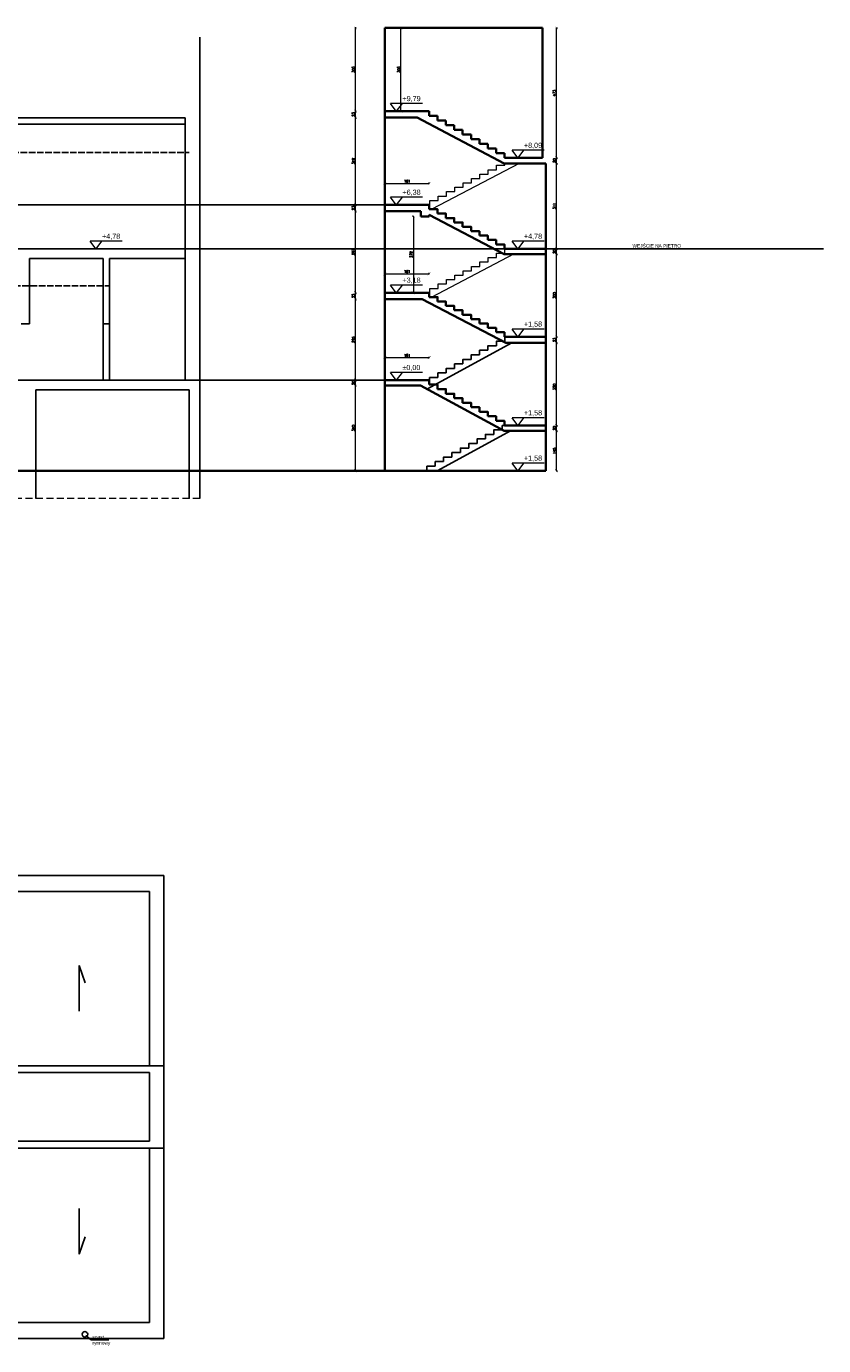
# Model space of a CAD drawing. Header units: millimetres. Extents: x 26866 to 1024070, y -428191 to 408885.
# Tile 8 of 248: x 220238 to 249268, y 178106 to 226137. Entities that reach past the tile are written whole.
import ezdxf

# ---------------------------------------------------------------- set-up
doc = ezdxf.new("R2010")
doc.units = ezdxf.units.MM
doc.header["$LTSCALE"] = 2
doc.linetypes.add('ACAD_ISO02W100', pattern=[15, 12, -3])
doc.linetypes.add('HIDDENX2', pattern=[19.05, 12.7, -6.35])
doc.layers.get('Defpoints').update_dxf_attribs({"color": 1})
for name, color, linetype in [('3DPLAN_A_OPIS', 8, 'Continuous'), ('3DPLAN_K_NOŚNA', 7, 'Continuous'), ('3DPLAN_K_OBRYS', 243, 'Continuous'), ('A_SCHODY', 6, 'Continuous')]:
    doc.layers.add(name, color=color, linetype=linetype)
for name, color, linetype, lineweight in [('3DPLAN_A_WYMIAR', 7, 'Continuous', 5), ('3DPLAN_A_WYSOKOŚCI OPIS', 101, 'Continuous', 5), ('3DPLAN_A_WYSOKOŚCI ZMIANA', 144, 'HIDDENX2', 5), ('A_WYM_KOT', 161, 'Continuous', 0)]:
    doc.layers.add(name, color=color, linetype=linetype, lineweight=lineweight)
doc.styles.add('ARIAL', font='arial.ttf')
doc.styles.add('SIMPLEX8', font='simplex.shx', dxfattribs={"width": 0.8})
doc.styles.add('TABEL1', font='txt')
doc.dimstyles.new('wymiar 1na100', dxfattribs={"dimtxt": 15, "dimasz": 10, "dimexe": 3, "dimexo": 5, "dimgap": 3, "dimtad": 1, "dimdec": 0, "dimtxsty": 'ARIAL', "dimblk": 'ARCHTICK', "dimcen": 2.5, "dimclrd": 40, "dimclre": 40, "dimclrt": 256, "dimadec": 1, "dimazin": 0, "dimtfac": 1, "dimtdec": 1, "dimtmove": 0, "dimatfit": 3, "dimldrblk": 'OPEN30', "dimfxl": 1.5, "dimfxlon": 1, "dimarcsym": 0})

# ---------------------------------------------------------------- blocks, each defined once
blk = doc.blocks.new('_ArchTick')
at = {"color": 0, "linetype": 'ByBlock', "const_width": 0.15}
blk.add_lwpolyline([(-0.5, -0.5), (0.5, 0.5)], dxfattribs=at)
blk = doc.blocks.new('*D5108')
at = {"layer": '3DPLAN_A_WYMIAR', "color": 40, "lineweight": -2}
for p, q in [((33364.1, -52342), (33359.6, -52342)), ((33364.1, -52645), (33359.6, -52645))]:
    blk.add_line(p, q, dxfattribs=at)
at = {"layer": '3DPLAN_A_WYMIAR', "lineweight": -2}
blk.add_line((33362.6, -52645), (33362.6, -52342), dxfattribs=at)
at = {"layer": 'Defpoints', "color": 0}
for p in [(33362.6, -52342), (33469.2, -52342), (33469.2, -52645)]:
    blk.add_point(p, dxfattribs=at)
at = {"layer": '3DPLAN_A_WYMIAR', "lineweight": -2, "xscale": 10, "yscale": 10, "zscale": 10}
for p, rotation in [((33362.6, -52342), 90), ((33362.6, -52645), 270)]:
    blk.add_blockref('_ArchTick', p, dxfattribs=dict(at, rotation=rotation))
at = {"layer": '3DPLAN_A_WYMIAR', "insert": (33354.6, -52493.5), "char_height": 10, "attachment_point": 5, "rotation": 90, "style": 'SIMPLEX8'}
blk.add_mtext('303', dxfattribs=at)
blk = doc.blocks.new('_OPEN30')
at = {"color": 0, "linetype": 'ByBlock', "lineweight": -2}
for q in [(-1, 0), (-0.97, 0.26), (-0.97, -0.26)]:
    blk.add_line((0, 0), q, dxfattribs=at)
blk = doc.blocks.new('*D5109')
at = {"layer": '3DPLAN_A_WYMIAR', "color": 40, "lineweight": -2}
for p, q in [((33364.1, -52645), (33359.6, -52645)), ((33364.1, -52668), (33359.6, -52668))]:
    blk.add_line(p, q, dxfattribs=at)
at = {"layer": '3DPLAN_A_WYMIAR', "lineweight": -2}
blk.add_line((33362.6, -52668), (33362.6, -52645), dxfattribs=at)
at = {"layer": 'Defpoints', "color": 0}
for p in [(33362.6, -52645), (33469.2, -52645), (33469.2, -52668)]:
    blk.add_point(p, dxfattribs=at)
at = {"layer": '3DPLAN_A_WYMIAR', "lineweight": -2, "xscale": 10, "yscale": 10, "zscale": 10}
for p, rotation in [((33362.6, -52645), 90), ((33362.6, -52668), 270)]:
    blk.add_blockref('_ArchTick', p, dxfattribs=dict(at, rotation=rotation))
at = {"layer": '3DPLAN_A_WYMIAR', "insert": (33354.6, -52656.5), "char_height": 10, "attachment_point": 5, "rotation": 90, "style": 'SIMPLEX8'}
blk.add_mtext('23', dxfattribs=at)
blk = doc.blocks.new('*D5110')
at = {"layer": '3DPLAN_A_WYMIAR', "color": 40, "lineweight": -2}
for p, q in [((33364.1, -52668), (33359.6, -52668)), ((33364.1, -52986), (33359.6, -52986))]:
    blk.add_line(p, q, dxfattribs=at)
at = {"layer": '3DPLAN_A_WYMIAR', "lineweight": -2}
blk.add_line((33362.6, -52986), (33362.6, -52668), dxfattribs=at)
at = {"layer": 'Defpoints', "color": 0}
for p in [(33362.6, -52668), (33469.2, -52668), (33469.2, -52986)]:
    blk.add_point(p, dxfattribs=at)
at = {"layer": '3DPLAN_A_WYMIAR', "lineweight": -2, "xscale": 10, "yscale": 10, "zscale": 10}
for p, rotation in [((33362.6, -52668), 90), ((33362.6, -52986), 270)]:
    blk.add_blockref('_ArchTick', p, dxfattribs=dict(at, rotation=rotation))
at = {"layer": '3DPLAN_A_WYMIAR', "insert": (33354.6, -52827), "char_height": 10, "attachment_point": 5, "rotation": 90, "style": 'SIMPLEX8'}
blk.add_mtext('318', dxfattribs=at)
blk = doc.blocks.new('*D5111')
at = {"layer": '3DPLAN_A_WYMIAR', "color": 40, "lineweight": -2}
for p, q in [((33364.1, -52986), (33359.6, -52986)), ((33364.1, -53009), (33359.6, -53009))]:
    blk.add_line(p, q, dxfattribs=at)
at = {"layer": '3DPLAN_A_WYMIAR', "lineweight": -2}
blk.add_line((33362.6, -53009), (33362.6, -52986), dxfattribs=at)
at = {"layer": 'Defpoints', "color": 0}
for p in [(33362.6, -52986), (33469.2, -52986), (33469.2, -53009)]:
    blk.add_point(p, dxfattribs=at)
at = {"layer": '3DPLAN_A_WYMIAR', "lineweight": -2, "xscale": 10, "yscale": 10, "zscale": 10}
for p, rotation in [((33362.6, -52986), 90), ((33362.6, -53009), 270)]:
    blk.add_blockref('_ArchTick', p, dxfattribs=dict(at, rotation=rotation))
at = {"layer": '3DPLAN_A_WYMIAR', "insert": (33354.6, -52997.5), "char_height": 10, "attachment_point": 5, "rotation": 90, "style": 'SIMPLEX8'}
blk.add_mtext('23', dxfattribs=at)
blk = doc.blocks.new('*D5112')
at = {"layer": '3DPLAN_A_WYMIAR', "color": 40, "lineweight": -2}
for p, q in [((33364.1, -53009), (33359.6, -53009)), ((33364.1, -53306), (33359.6, -53306))]:
    blk.add_line(p, q, dxfattribs=at)
at = {"layer": '3DPLAN_A_WYMIAR', "lineweight": -2}
blk.add_line((33362.6, -53306), (33362.6, -53009), dxfattribs=at)
at = {"layer": 'Defpoints', "color": 0}
for p in [(33362.6, -53009), (33469.2, -53009), (33469.2, -53306)]:
    blk.add_point(p, dxfattribs=at)
at = {"layer": '3DPLAN_A_WYMIAR', "lineweight": -2, "xscale": 10, "yscale": 10, "zscale": 10}
for p, rotation in [((33362.6, -53009), 90), ((33362.6, -53306), 270)]:
    blk.add_blockref('_ArchTick', p, dxfattribs=dict(at, rotation=rotation))
at = {"layer": '3DPLAN_A_WYMIAR', "insert": (33354.6, -53157.5), "char_height": 10, "attachment_point": 5, "rotation": 90, "style": 'SIMPLEX8'}
blk.add_mtext('297', dxfattribs=at)
blk = doc.blocks.new('*D5113')
at = {"layer": '3DPLAN_A_WYMIAR', "color": 40, "lineweight": -2}
for p, q in [((33364.1, -53306), (33359.6, -53306)), ((33364.1, -53329), (33359.6, -53329))]:
    blk.add_line(p, q, dxfattribs=at)
at = {"layer": '3DPLAN_A_WYMIAR', "lineweight": -2}
blk.add_line((33362.6, -53329), (33362.6, -53306), dxfattribs=at)
at = {"layer": 'Defpoints', "color": 0}
for p in [(33362.6, -53306), (33469.2, -53306), (33469.2, -53329)]:
    blk.add_point(p, dxfattribs=at)
at = {"layer": '3DPLAN_A_WYMIAR', "lineweight": -2, "xscale": 10, "yscale": 10, "zscale": 10}
for p, rotation in [((33362.6, -53306), 90), ((33362.6, -53329), 270)]:
    blk.add_blockref('_ArchTick', p, dxfattribs=dict(at, rotation=rotation))
at = {"layer": '3DPLAN_A_WYMIAR', "insert": (33354.6, -53317.5), "char_height": 10, "attachment_point": 5, "rotation": 90, "style": 'SIMPLEX8'}
blk.add_mtext('23', dxfattribs=at)
blk = doc.blocks.new('*D5114')
at = {"layer": '3DPLAN_A_WYMIAR', "color": 40, "lineweight": -2}
for p, q in [((33364.1, -53329), (33359.6, -53329)), ((33364.1, -53624), (33359.6, -53624))]:
    blk.add_line(p, q, dxfattribs=at)
at = {"layer": '3DPLAN_A_WYMIAR', "lineweight": -2}
blk.add_line((33362.6, -53624), (33362.6, -53329), dxfattribs=at)
at = {"layer": 'Defpoints', "color": 0}
for p in [(33362.6, -53329), (33469.2, -53329), (33469.2, -53624)]:
    blk.add_point(p, dxfattribs=at)
at = {"layer": '3DPLAN_A_WYMIAR', "lineweight": -2, "xscale": 10, "yscale": 10, "zscale": 10}
for p, rotation in [((33362.6, -53329), 90), ((33362.6, -53624), 270)]:
    blk.add_blockref('_ArchTick', p, dxfattribs=dict(at, rotation=rotation))
at = {"layer": '3DPLAN_A_WYMIAR', "insert": (33354.6, -53476.5), "char_height": 10, "attachment_point": 5, "rotation": 90, "style": 'SIMPLEX8'}
blk.add_mtext('295', dxfattribs=at)
blk = doc.blocks.new('*D5115')
at = {"layer": '3DPLAN_A_WYMIAR', "color": 40, "lineweight": -2}
for p, q in [((33364.1, -53624), (33359.6, -53624)), ((33364.1, -53644), (33359.6, -53644))]:
    blk.add_line(p, q, dxfattribs=at)
at = {"layer": '3DPLAN_A_WYMIAR', "lineweight": -2}
blk.add_line((33362.6, -53644), (33362.6, -53624), dxfattribs=at)
at = {"layer": 'Defpoints', "color": 0}
for p in [(33362.6, -53624), (33469.2, -53624), (33469.2, -53644)]:
    blk.add_point(p, dxfattribs=at)
at = {"layer": '3DPLAN_A_WYMIAR', "lineweight": -2, "xscale": 10, "yscale": 10, "zscale": 10}
for p, rotation in [((33362.6, -53624), 90), ((33362.6, -53644), 270)]:
    blk.add_blockref('_ArchTick', p, dxfattribs=dict(at, rotation=rotation))
at = {"layer": '3DPLAN_A_WYMIAR', "insert": (33354.6, -53634), "char_height": 10, "attachment_point": 5, "rotation": 90, "style": 'SIMPLEX8'}
blk.add_mtext('20', dxfattribs=at)
blk = doc.blocks.new('*D5116')
at = {"layer": '3DPLAN_A_WYMIAR', "color": 40, "lineweight": -2}
for p, q in [((33364.1, -53644), (33359.6, -53644)), ((33364.1, -53954), (33359.6, -53954))]:
    blk.add_line(p, q, dxfattribs=at)
at = {"layer": '3DPLAN_A_WYMIAR', "lineweight": -2}
blk.add_line((33362.6, -53954), (33362.6, -53644), dxfattribs=at)
at = {"layer": 'Defpoints', "color": 0}
for p in [(33362.6, -53644), (33469.2, -53644), (33469.2, -53954)]:
    blk.add_point(p, dxfattribs=at)
at = {"layer": '3DPLAN_A_WYMIAR', "lineweight": -2, "xscale": 10, "yscale": 10, "zscale": 10}
for p, rotation in [((33362.6, -53644), 90), ((33362.6, -53954), 270)]:
    blk.add_blockref('_ArchTick', p, dxfattribs=dict(at, rotation=rotation))
at = {"layer": '3DPLAN_A_WYMIAR', "insert": (33354.6, -53799), "char_height": 10, "attachment_point": 5, "rotation": 90, "style": 'SIMPLEX8'}
blk.add_mtext('310', dxfattribs=at)
blk = doc.blocks.new('*D5117')
at = {"layer": '3DPLAN_A_WYMIAR', "color": 40, "lineweight": -2}
for p, q in [((33574.4, -53028), (33569.9, -53028)), ((33574.4, -53306), (33569.9, -53306))]:
    blk.add_line(p, q, dxfattribs=at)
at = {"layer": '3DPLAN_A_WYMIAR', "lineweight": -2}
blk.add_line((33572.9, -53028), (33572.9, -53306), dxfattribs=at)
at = {"layer": 'Defpoints', "color": 0}
for p in [(33600.7, -53028), (33572.9, -53306), (33600.7, -53306)]:
    blk.add_point(p, dxfattribs=at)
at = {"layer": '3DPLAN_A_WYMIAR', "lineweight": -2, "xscale": 10, "yscale": 10, "zscale": 10}
for p, rotation in [((33572.9, -53028), 90), ((33572.9, -53306), 270)]:
    blk.add_blockref('_ArchTick', p, dxfattribs=dict(at, rotation=rotation))
at = {"layer": '3DPLAN_A_WYMIAR', "insert": (33564.9, -53167), "char_height": 10, "attachment_point": 5, "rotation": 90, "style": 'SIMPLEX8'}
blk.add_mtext('278', dxfattribs=at)
blk = doc.blocks.new('*D5118')
at = {"layer": '3DPLAN_A_WYMIAR', "color": 40, "lineweight": -2}
for p, q in [((34093.2, -52342), (34097.7, -52342)), ((34093.2, -52815), (34097.7, -52815))]:
    blk.add_line(p, q, dxfattribs=at)
at = {"layer": '3DPLAN_A_WYMIAR', "lineweight": -2}
blk.add_line((34094.7, -52815), (34094.7, -52342), dxfattribs=at)
at = {"layer": 'Defpoints', "color": 0}
for p in [(34042.6, -52342), (34094.7, -52342), (34042.6, -52815)]:
    blk.add_point(p, dxfattribs=at)
at = {"layer": '3DPLAN_A_WYMIAR', "lineweight": -2, "xscale": 10, "yscale": 10, "zscale": 10}
for p, rotation in [((34094.7, -52342), 90), ((34094.7, -52815), 270)]:
    blk.add_blockref('_ArchTick', p, dxfattribs=dict(at, rotation=rotation))
at = {"layer": '3DPLAN_A_WYMIAR', "insert": (34086.7, -52578.5), "char_height": 10, "attachment_point": 5, "rotation": 90, "style": 'SIMPLEX8'}
blk.add_mtext('473', dxfattribs=at)
blk = doc.blocks.new('*D5119')
at = {"layer": '3DPLAN_A_WYMIAR', "color": 40, "lineweight": -2}
for p, q in [((34093.2, -52815), (34097.7, -52815)), ((34093.2, -52835), (34097.7, -52835))]:
    blk.add_line(p, q, dxfattribs=at)
at = {"layer": '3DPLAN_A_WYMIAR', "lineweight": -2}
blk.add_line((34094.7, -52835), (34094.7, -52815), dxfattribs=at)
at = {"layer": 'Defpoints', "color": 0}
for p in [(34042.6, -52815), (34094.7, -52815), (34055.6, -52835)]:
    blk.add_point(p, dxfattribs=at)
at = {"layer": '3DPLAN_A_WYMIAR', "lineweight": -2, "xscale": 10, "yscale": 10, "zscale": 10}
for p, rotation in [((34094.7, -52815), 90), ((34094.7, -52835), 270)]:
    blk.add_blockref('_ArchTick', p, dxfattribs=dict(at, rotation=rotation))
at = {"layer": '3DPLAN_A_WYMIAR', "insert": (34086.7, -52825), "char_height": 10, "attachment_point": 5, "rotation": 90, "style": 'SIMPLEX8'}
blk.add_mtext('20', dxfattribs=at)
blk = doc.blocks.new('*D5120')
at = {"layer": '3DPLAN_A_WYMIAR', "color": 40, "lineweight": -2}
for p, q in [((34093.2, -52835), (34097.7, -52835)), ((34093.2, -53146), (34097.7, -53146))]:
    blk.add_line(p, q, dxfattribs=at)
at = {"layer": '3DPLAN_A_WYMIAR', "lineweight": -2}
blk.add_line((34094.7, -53146), (34094.7, -52835), dxfattribs=at)
at = {"layer": 'Defpoints', "color": 0}
for p in [(34055.6, -52835), (34094.7, -52835), (34055.6, -53146)]:
    blk.add_point(p, dxfattribs=at)
at = {"layer": '3DPLAN_A_WYMIAR', "lineweight": -2, "xscale": 10, "yscale": 10, "zscale": 10}
for p, rotation in [((34094.7, -52835), 90), ((34094.7, -53146), 270)]:
    blk.add_blockref('_ArchTick', p, dxfattribs=dict(at, rotation=rotation))
at = {"layer": '3DPLAN_A_WYMIAR', "insert": (34086.7, -52990.5), "char_height": 10, "attachment_point": 5, "rotation": 90, "style": 'SIMPLEX8'}
blk.add_mtext('311', dxfattribs=at)
blk = doc.blocks.new('*D5121')
at = {"layer": '3DPLAN_A_WYMIAR', "color": 40, "lineweight": -2}
for p, q in [((34093.2, -53146), (34097.7, -53146)), ((34093.2, -53166), (34097.7, -53166))]:
    blk.add_line(p, q, dxfattribs=at)
at = {"layer": '3DPLAN_A_WYMIAR', "lineweight": -2}
blk.add_line((34094.7, -53166), (34094.7, -53146), dxfattribs=at)
at = {"layer": 'Defpoints', "color": 0}
for p in [(34055.6, -53146), (34055.6, -53166), (34094.7, -53146)]:
    blk.add_point(p, dxfattribs=at)
at = {"layer": '3DPLAN_A_WYMIAR', "lineweight": -2, "xscale": 10, "yscale": 10, "zscale": 10}
for p, rotation in [((34094.7, -53146), 90), ((34094.7, -53166), 270)]:
    blk.add_blockref('_ArchTick', p, dxfattribs=dict(at, rotation=rotation))
at = {"layer": '3DPLAN_A_WYMIAR', "insert": (34086.7, -53156), "char_height": 10, "attachment_point": 5, "rotation": 90, "style": 'SIMPLEX8'}
blk.add_mtext('20', dxfattribs=at)
blk = doc.blocks.new('*D5122')
at = {"layer": '3DPLAN_A_WYMIAR', "color": 40, "lineweight": -2}
for p, q in [((34093.2, -53166), (34097.7, -53166)), ((34093.2, -53466), (34097.7, -53466))]:
    blk.add_line(p, q, dxfattribs=at)
at = {"layer": '3DPLAN_A_WYMIAR', "lineweight": -2}
blk.add_line((34094.7, -53466), (34094.7, -53166), dxfattribs=at)
at = {"layer": 'Defpoints', "color": 0}
for p in [(34055.6, -53166), (34094.7, -53166), (34055.6, -53466)]:
    blk.add_point(p, dxfattribs=at)
at = {"layer": '3DPLAN_A_WYMIAR', "lineweight": -2, "xscale": 10, "yscale": 10, "zscale": 10}
for p, rotation in [((34094.7, -53166), 90), ((34094.7, -53466), 270)]:
    blk.add_blockref('_ArchTick', p, dxfattribs=dict(at, rotation=rotation))
at = {"layer": '3DPLAN_A_WYMIAR', "insert": (34086.7, -53316), "char_height": 10, "attachment_point": 5, "rotation": 90, "style": 'SIMPLEX8'}
blk.add_mtext('300', dxfattribs=at)
blk = doc.blocks.new('*D5123')
at = {"layer": '3DPLAN_A_WYMIAR', "color": 40, "lineweight": -2}
for p, q in [((34093.2, -53466), (34097.7, -53466)), ((34093.2, -53489), (34097.7, -53489))]:
    blk.add_line(p, q, dxfattribs=at)
at = {"layer": '3DPLAN_A_WYMIAR', "lineweight": -2}
blk.add_line((34094.7, -53489), (34094.7, -53466), dxfattribs=at)
at = {"layer": 'Defpoints', "color": 0}
for p in [(34055.6, -53466), (34055.6, -53489), (34094.7, -53466)]:
    blk.add_point(p, dxfattribs=at)
at = {"layer": '3DPLAN_A_WYMIAR', "lineweight": -2, "xscale": 10, "yscale": 10, "zscale": 10}
for p, rotation in [((34094.7, -53466), 90), ((34094.7, -53489), 270)]:
    blk.add_blockref('_ArchTick', p, dxfattribs=dict(at, rotation=rotation))
at = {"layer": '3DPLAN_A_WYMIAR', "insert": (34086.7, -53477.5), "char_height": 10, "attachment_point": 5, "rotation": 90, "style": 'SIMPLEX8'}
blk.add_mtext('23', dxfattribs=at)
blk = doc.blocks.new('*D5124')
at = {"layer": '3DPLAN_A_WYMIAR', "color": 40, "lineweight": -2}
for p, q in [((34093.2, -53489), (34097.7, -53489)), ((34093.2, -53809), (34097.7, -53809))]:
    blk.add_line(p, q, dxfattribs=at)
at = {"layer": '3DPLAN_A_WYMIAR', "lineweight": -2}
blk.add_line((34094.7, -53809), (34094.7, -53489), dxfattribs=at)
at = {"layer": 'Defpoints', "color": 0}
for p in [(34055.6, -53489), (34094.7, -53489), (34042.7, -53809)]:
    blk.add_point(p, dxfattribs=at)
at = {"layer": '3DPLAN_A_WYMIAR', "lineweight": -2, "xscale": 10, "yscale": 10, "zscale": 10}
for p, rotation in [((34094.7, -53489), 90), ((34094.7, -53809), 270)]:
    blk.add_blockref('_ArchTick', p, dxfattribs=dict(at, rotation=rotation))
at = {"layer": '3DPLAN_A_WYMIAR', "insert": (34086.7, -53649), "char_height": 10, "attachment_point": 5, "rotation": 90, "style": 'SIMPLEX8'}
blk.add_mtext('320', dxfattribs=at)
blk = doc.blocks.new('*D5125')
at = {"layer": '3DPLAN_A_WYMIAR', "color": 40, "lineweight": -2}
for p, q in [((34093.2, -53809), (34097.7, -53809)), ((34093.2, -53954), (34097.7, -53954))]:
    blk.add_line(p, q, dxfattribs=at)
at = {"layer": '3DPLAN_A_WYMIAR', "lineweight": -2}
blk.add_line((34094.7, -53954), (34094.7, -53809), dxfattribs=at)
at = {"layer": 'Defpoints', "color": 0}
for p in [(34042.7, -53809), (34094.7, -53809), (34039.7, -53954)]:
    blk.add_point(p, dxfattribs=at)
at = {"layer": '3DPLAN_A_WYMIAR', "lineweight": -2, "xscale": 10, "yscale": 10, "zscale": 10}
for p, rotation in [((34094.7, -53809), 90), ((34094.7, -53954), 270)]:
    blk.add_blockref('_ArchTick', p, dxfattribs=dict(at, rotation=rotation))
at = {"layer": '3DPLAN_A_WYMIAR', "insert": (34086.7, -53881.5), "char_height": 10, "attachment_point": 5, "rotation": 90, "style": 'SIMPLEX8'}
blk.add_mtext('145', dxfattribs=at)
blk = doc.blocks.new('*D5126')
at = {"layer": '3DPLAN_A_WYMIAR', "color": 40, "lineweight": -2}
for p, q in [((34093.2, -53789), (34097.7, -53789)), ((34093.2, -53809), (34097.7, -53809))]:
    blk.add_line(p, q, dxfattribs=at)
at = {"layer": '3DPLAN_A_WYMIAR', "lineweight": -2}
blk.add_line((34094.7, -53809), (34094.7, -53789), dxfattribs=at)
at = {"layer": 'Defpoints', "color": 0}
for p in [(34055.6, -53789), (34094.7, -53789), (34055.6, -53809)]:
    blk.add_point(p, dxfattribs=at)
at = {"layer": '3DPLAN_A_WYMIAR', "lineweight": -2, "xscale": 10, "yscale": 10, "zscale": 10}
for p, rotation in [((34094.7, -53789), 90), ((34094.7, -53809), 270)]:
    blk.add_blockref('_ArchTick', p, dxfattribs=dict(at, rotation=rotation))
at = {"layer": '3DPLAN_A_WYMIAR', "insert": (34086.7, -53799), "char_height": 10, "attachment_point": 5, "rotation": 90, "style": 'SIMPLEX8'}
blk.add_mtext('20', dxfattribs=at)
blk = doc.blocks.new('*D5127')
at = {"layer": '3DPLAN_A_WYMIAR', "color": 40, "lineweight": -2}
for p, q in [((33526.1, -52342), (33530.6, -52342)), ((33526.1, -52645), (33530.6, -52645))]:
    blk.add_line(p, q, dxfattribs=at)
at = {"layer": '3DPLAN_A_WYMIAR', "lineweight": -2}
blk.add_line((33527.6, -52645), (33527.6, -52342), dxfattribs=at)
at = {"layer": 'Defpoints', "color": 0}
for p in [(33469.2, -52342), (33527.6, -52342), (33469.2, -52645)]:
    blk.add_point(p, dxfattribs=at)
at = {"layer": '3DPLAN_A_WYMIAR', "lineweight": -2, "xscale": 10, "yscale": 10, "zscale": 10}
for p, rotation in [((33527.6, -52342), 90), ((33527.6, -52645), 270)]:
    blk.add_blockref('_ArchTick', p, dxfattribs=dict(at, rotation=rotation))
at = {"layer": '3DPLAN_A_WYMIAR', "insert": (33519.6, -52493.5), "char_height": 10, "attachment_point": 5, "rotation": 90, "style": 'SIMPLEX8'}
blk.add_mtext('303', dxfattribs=at)
blk = doc.blocks.new('*D5128')
at = {"layer": '3DPLAN_A_WYMIAR', "color": 40, "lineweight": -2}
for p, q in [((33469.2, -53543.7), (33469.2, -53539.2)), ((33630.7, -53543.7), (33630.7, -53539.2))]:
    blk.add_line(p, q, dxfattribs=at)
at = {"layer": '3DPLAN_A_WYMIAR', "lineweight": -2}
blk.add_line((33469.2, -53542.2), (33630.7, -53542.2), dxfattribs=at)
at = {"layer": 'Defpoints', "color": 0}
for p in [(33630.7, -53542.2), (33469.2, -53624), (33630.7, -53624)]:
    blk.add_point(p, dxfattribs=at)
at = {"layer": '3DPLAN_A_WYMIAR', "lineweight": -2, "xscale": 10, "yscale": 10, "zscale": 10, "rotation": 180}
blk.add_blockref('_ArchTick', (33469.2, -53542.2), dxfattribs=at)
at = {"layer": '3DPLAN_A_WYMIAR', "lineweight": -2, "xscale": 10, "yscale": 10, "zscale": 10}
blk.add_blockref('_ArchTick', (33630.7, -53542.2), dxfattribs=at)
at = {"layer": '3DPLAN_A_WYMIAR', "insert": (33550, -53534.2), "char_height": 10, "attachment_point": 5, "style": 'SIMPLEX8'}
blk.add_mtext('161', dxfattribs=at)
blk = doc.blocks.new('*D5129')
at = {"layer": '3DPLAN_A_WYMIAR', "color": 40, "lineweight": -2}
for p, q in [((33469.2, -53238.6), (33469.2, -53234.1)), ((33630.7, -53238.6), (33630.7, -53234.1))]:
    blk.add_line(p, q, dxfattribs=at)
at = {"layer": '3DPLAN_A_WYMIAR', "lineweight": -2}
blk.add_line((33469.2, -53237.1), (33630.7, -53237.1), dxfattribs=at)
at = {"layer": 'Defpoints', "color": 0}
for p in [(33630.7, -53237.1), (33469.2, -53306), (33630.7, -53306)]:
    blk.add_point(p, dxfattribs=at)
at = {"layer": '3DPLAN_A_WYMIAR', "lineweight": -2, "xscale": 10, "yscale": 10, "zscale": 10, "rotation": 180}
blk.add_blockref('_ArchTick', (33469.2, -53237.1), dxfattribs=at)
at = {"layer": '3DPLAN_A_WYMIAR', "lineweight": -2, "xscale": 10, "yscale": 10, "zscale": 10}
blk.add_blockref('_ArchTick', (33630.7, -53237.1), dxfattribs=at)
at = {"layer": '3DPLAN_A_WYMIAR', "insert": (33550, -53229.1), "char_height": 10, "attachment_point": 5, "style": 'SIMPLEX8'}
blk.add_mtext('161', dxfattribs=at)
blk = doc.blocks.new('*D5130')
at = {"layer": '3DPLAN_A_WYMIAR', "color": 40, "lineweight": -2}
for p, q in [((33469.2, -52909.7), (33469.2, -52905.2)), ((33630.7, -52909.7), (33630.7, -52905.2))]:
    blk.add_line(p, q, dxfattribs=at)
at = {"layer": '3DPLAN_A_WYMIAR', "lineweight": -2}
blk.add_line((33469.2, -52908.2), (33630.7, -52908.2), dxfattribs=at)
at = {"layer": 'Defpoints', "color": 0}
for p in [(33630.7, -52908.2), (33469.2, -52986), (33630.7, -52986)]:
    blk.add_point(p, dxfattribs=at)
at = {"layer": '3DPLAN_A_WYMIAR', "lineweight": -2, "xscale": 10, "yscale": 10, "zscale": 10, "rotation": 180}
blk.add_blockref('_ArchTick', (33469.2, -52908.2), dxfattribs=at)
at = {"layer": '3DPLAN_A_WYMIAR', "lineweight": -2, "xscale": 10, "yscale": 10, "zscale": 10}
blk.add_blockref('_ArchTick', (33630.7, -52908.2), dxfattribs=at)
at = {"layer": '3DPLAN_A_WYMIAR', "insert": (33550, -52900.2), "char_height": 10, "attachment_point": 5, "style": 'SIMPLEX8'}
blk.add_mtext('161', dxfattribs=at)
blk = doc.blocks.new('ajwdkl')
at = {"layer": '3DPLAN_A_WYSOKOŚCI ZMIANA'}
blk.add_line((32795.5, -54055.4), (27899.5, -54055.4), dxfattribs=at)
at = {"layer": '3DPLAN_K_NOŚNA', "color": 1}
for p, q in [((32795.5, -54055.4), (32795.5, -52375.1)), ((32742, -52669), (27933.7, -52669)), ((32742, -53624), (32742, -52669)), ((32742, -52692), (29148.7, -52692)), ((32756.7, -53146), (29149, -53146)), ((32175, -53419), (32175, -53181)), ((32443, -53181), (32175, -53181)), ((32443, -53430), (32443, -53181)), ((32467, -53181), (32467, -53430)), ((32742, -53181), (32467, -53181)), ((32175, -53419), (32145, -53419)), ((32467, -53419), (32443, -53419)), ((32742, -53624), (29148.7, -53624)), ((32756.7, -53659), (32197.7, -53659)), ((32197.7, -54055.4), (32197.7, -53659)), ((32756.7, -54055.4), (32756.7, -53659)), ((32756.7, -53954), (32197.7, -53954))]:
    blk.add_line(p, q, dxfattribs=at)
at = {"layer": '3DPLAN_K_NOŚNA', "color": 6, "linetype": 'ACAD_ISO02W100'}
for p, q in [((28542.7, -52796), (32756.7, -52796)), ((29149, -53281), (32467, -53281))]:
    blk.add_line(p, q, dxfattribs=at)
at = {"layer": '3DPLAN_K_NOŚNA', "color": 8}
for p, q in [((32443, -53419), (32443, -53624)), ((32467, -53419), (32467, -53624))]:
    blk.add_line(p, q, dxfattribs=at)
at = {"layer": 'A_SCHODY', "lineweight": 35}
for p, q in [((34042.6, -52342), (33469.2, -52342)), ((33469.2, -53954), (33469.2, -52342)), ((34042.6, -52342), (34042.6, -52815)), ((33630.7, -52645), (33469.2, -52645)), ((33586.3, -52668), (33469.2, -52668)), ((33586.3, -52668), (33904, -52835)), ((33630.7, -52662), (33630.7, -52645)), ((33661.1, -52662), (33630.7, -52662)), ((33661.1, -52679), (33661.1, -52662)), ((33691.5, -52679), (33661.1, -52679)), ((33691.5, -52696), (33691.5, -52679)), ((33722, -52696), (33691.5, -52696)), ((33722, -52713), (33722, -52696)), ((33752.4, -52713), (33722, -52713)), ((33752.4, -52730), (33752.4, -52713)), ((33782.9, -52730), (33752.4, -52730)), ((33782.9, -52747), (33782.9, -52730)), ((33813.3, -52747), (33782.9, -52747)), ((33813.3, -52764), (33813.3, -52747)), ((33843.7, -52764), (33813.3, -52764)), ((33843.7, -52781), (33843.7, -52764)), ((33874.2, -52781), (33843.7, -52781)), ((33874.2, -52798), (33874.2, -52781)), ((33904.6, -52798), (33874.2, -52798)), ((33904.6, -52815), (33904.6, -52798)), ((34042.6, -52815), (33904.6, -52815)), ((34055.6, -52835), (33904, -52835)), ((34055.6, -52835), (34055.6, -53954)), ((33630.7, -52986), (33469.2, -52986)), ((33469.2, -53009), (33600.7, -53009)), ((33600.7, -53009), (33600.7, -53028)), ((33630.7, -53002), (33630.7, -52986)), ((33630.7, -53022.4), (33630.7, -53028)), ((33630.7, -53022.4), (33904, -53166)), ((33630.7, -53028), (33600.7, -53028)), ((33904, -53166), (34055.6, -53166)), ((33469.2, -53329), (33605.3, -53329)), ((33605.3, -53329), (33909.7, -53489)), ((33904.6, -53466), (34055.6, -53466)), ((33909.7, -53489), (34055.6, -53489)), ((33469.2, -53644), (33599.3, -53644)), ((33903.7, -53809), (33599.3, -53644)), ((33904.6, -53789), (34055.6, -53789)), ((33903.7, -53809), (34055.6, -53809)), ((26827, -53954), (33887.6, -53954)), ((34055.6, -53954), (33469.2, -53954))]:
    blk.add_line(p, q, dxfattribs=at)
at = {"layer": 'A_SCHODY', "lineweight": 0}
for p, q in [((33958.4, -52835), (33640.7, -53002)), ((33906.4, -52842), (33906.4, -52835)), ((33937.5, -53166), (33640.7, -53322)), ((33906.4, -53162), (33906.4, -53146))]:
    blk.add_line(p, q, dxfattribs=at)
at = {"layer": 'A_SCHODY', "color": 2}
for p, q in [((33469.2, -52986), (27796.9, -52986)), ((29544.8, -53146), (35066.8, -53146))]:
    blk.add_line(p, q, dxfattribs=at)
at = {"layer": 'A_SCHODY'}
for p, q in [((33630.7, -52986), (33632.5, -52986)), ((33622.4, -53656.5), (33931.4, -53489)), ((33550, -53624), (32410.3, -53624)), ((33631.6, -53614.5), (33662.1, -53614.5)), ((33631.6, -53631), (33631.6, -53614.5)), ((33896.2, -53789), (33904.6, -53789)), ((33896.2, -53805.5), (33896.2, -53789)), ((33660, -53954), (33929.4, -53808))]:
    blk.add_line(p, q, dxfattribs=at)
at = {"layer": 'A_SCHODY', "lineweight": 0}
for points in [[(33815.1, -52890), (33815.1, -52874), (33845.5, -52874)], [(33845.5, -52874), (33845.5, -52858), (33876, -52858)], [(33876, -52858), (33876, -52842), (33906.4, -52842)], [(33723.8, -52938), (33723.8, -52922), (33754.2, -52922)], [(33754.2, -52922), (33754.2, -52906), (33784.7, -52906)], [(33784.7, -52906), (33784.7, -52890), (33815.1, -52890)], [(33632.5, -52986), (33632.5, -52970), (33662.9, -52970)], [(33662.9, -52970), (33662.9, -52954), (33693.3, -52954)], [(33693.3, -52954), (33693.3, -52938), (33723.8, -52938)], [(33876, -53178), (33876, -53162), (33906.4, -53162)], [(33784.7, -53226), (33784.7, -53210), (33815.1, -53210)], [(33815.1, -53210), (33815.1, -53194), (33845.5, -53194)], [(33845.5, -53194), (33845.5, -53178), (33876, -53178)], [(33693.3, -53274), (33693.3, -53258), (33723.8, -53258)], [(33723.8, -53258), (33723.8, -53242), (33754.2, -53242)], [(33754.2, -53242), (33754.2, -53226), (33784.7, -53226)], [(33632.5, -53306), (33632.5, -53290), (33662.9, -53290)], [(33662.9, -53290), (33662.9, -53274), (33693.3, -53274)]]:
    blk.add_lwpolyline(points, dxfattribs=at)
at = {"layer": 'A_SCHODY', "lineweight": 35}
for points in [[(33661.1, -53018), (33661.1, -53002), (33630.7, -53002)], [(33691.5, -53034), (33691.5, -53018), (33661.1, -53018)], [(33722, -53050), (33722, -53034), (33691.5, -53034)], [(33752.4, -53066), (33752.4, -53050), (33722, -53050)], [(33782.9, -53082), (33782.9, -53066), (33752.4, -53066)], [(33813.3, -53098), (33813.3, -53082), (33782.9, -53082)], [(33843.7, -53114), (33843.7, -53098), (33813.3, -53098)], [(33874.2, -53130), (33874.2, -53114), (33843.7, -53114)], [(34055.6, -53146), (33904.6, -53146), (33904.6, -53130), (33874.2, -53130)], [(33630.7, -53322), (33630.7, -53306), (33469.2, -53306)], [(33661.1, -53338), (33661.1, -53322), (33630.7, -53322)], [(33691.5, -53354), (33691.5, -53338), (33661.1, -53338)], [(33722, -53370), (33722, -53354), (33691.5, -53354)], [(33752.4, -53386), (33752.4, -53370), (33722, -53370)], [(33782.9, -53402), (33782.9, -53386), (33752.4, -53386)], [(33813.3, -53418), (33813.3, -53402), (33782.9, -53402)], [(33843.7, -53434), (33843.7, -53418), (33813.3, -53418)], [(33874.2, -53450), (33874.2, -53434), (33843.7, -53434)], [(33904.6, -53466), (33904.6, -53450), (33874.2, -53450)], [(33630.7, -53640.5), (33630.7, -53624), (33469.2, -53624)], [(33661.1, -53657), (33661.1, -53640.5), (33630.7, -53640.5)], [(33691.5, -53673.5), (33691.5, -53657), (33661.1, -53657)], [(33722, -53690), (33722, -53673.5), (33691.5, -53673.5)], [(33752.4, -53706.5), (33752.4, -53690), (33722, -53690)], [(33782.9, -53723), (33782.9, -53706.5), (33752.4, -53706.5)], [(33813.3, -53739.5), (33813.3, -53723), (33782.9, -53723)], [(33843.7, -53756), (33843.7, -53739.5), (33813.3, -53739.5)], [(33874.2, -53772.5), (33874.2, -53756), (33843.7, -53756)], [(33904.6, -53789), (33904.6, -53772.5), (33874.2, -53772.5)]]:
    blk.add_lwpolyline(points, dxfattribs=at)
at = {"layer": 'A_SCHODY'}
for points in [[(33844.7, -53515.5), (33844.7, -53499), (33875.1, -53499)], [(33875.1, -53499), (33875.1, -53482.5), (33905.6, -53482.5)], [(33905.6, -53482.5), (33905.6, -53466), (34055.6, -53466)], [(33753.4, -53565), (33753.4, -53548.5), (33783.8, -53548.5)], [(33783.8, -53548.5), (33783.8, -53532), (33814.3, -53532)], [(33814.3, -53532), (33814.3, -53515.5), (33844.7, -53515.5)], [(33662.1, -53614.5), (33662.1, -53598), (33692.5, -53598)], [(33692.5, -53598), (33692.5, -53581.5), (33722.9, -53581.5)], [(33722.9, -53581.5), (33722.9, -53565), (33753.4, -53565)], [(33804.9, -53855), (33804.9, -53838.5), (33835.3, -53838.5)], [(33835.3, -53838.5), (33835.3, -53822), (33865.8, -53822)], [(33865.8, -53822), (33865.8, -53805.5), (33896.2, -53805.5)], [(33713.6, -53904.5), (33713.6, -53888), (33744, -53888)], [(33744, -53888), (33744, -53871.5), (33774.4, -53871.5)], [(33774.4, -53871.5), (33774.4, -53855), (33804.9, -53855)], [(33622.2, -53954), (33622.2, -53937.5), (33652.7, -53937.5)], [(33652.7, -53937.5), (33652.7, -53921), (33683.1, -53921)], [(33683.1, -53921), (33683.1, -53904.5), (33713.6, -53904.5)]]:
    blk.add_lwpolyline(points, dxfattribs=at)
at = {"layer": 'A_WYM_KOT'}
for p, q in [((33531.7, -52617.1), (33490.1, -52617.1)), ((33974, -52787.1), (33932.4, -52787.1)), ((33531.7, -52958.1), (33490.1, -52958.1)), ((32437.8, -53118.1), (32396.2, -53118.1)), ((33974, -53118.1), (33932.4, -53118.1)), ((33531.7, -53278.1), (33490.1, -53278.1)), ((33974, -53438.1), (33932.4, -53438.1)), ((33531.7, -53596.1), (33490.1, -53596.1)), ((33974, -53761.1), (33932.4, -53761.1)), ((33974, -53926.1), (33932.4, -53926.1))]:
    blk.add_line(p, q, dxfattribs=at)
for points in [[(33606.4, -52617.1), (33531.7, -52617.1), (33510.9, -52645), (33490.1, -52617.1)], [(34048.8, -52787.1), (33974, -52787.1), (33953.2, -52815), (33932.4, -52787.1)], [(33606.4, -52958.1), (33531.7, -52958.1), (33510.9, -52986), (33490.1, -52958.1)], [(32512.6, -53118.1), (32437.8, -53118.1), (32417, -53146), (32396.2, -53118.1)], [(34048.8, -53118.1), (33974, -53118.1), (33953.2, -53146), (33932.4, -53118.1)], [(33606.4, -53278.1), (33531.7, -53278.1), (33510.9, -53306), (33490.1, -53278.1)], [(34048.8, -53438.1), (33974, -53438.1), (33953.2, -53466), (33932.4, -53438.1)], [(33606.4, -53596.1), (33531.7, -53596.1), (33510.9, -53624), (33490.1, -53596.1)], [(34048.8, -53761.1), (33974, -53761.1), (33953.2, -53789), (33932.4, -53761.1)], [(34048.8, -53926.1), (33974, -53926.1), (33953.2, -53954), (33932.4, -53926.1)]]:
    blk.add_lwpolyline(points, dxfattribs=at)
at = {"layer": '3DPLAN_A_WYSOKOŚCI OPIS', "color": 0, "insert": (34547.5, -53129.1), "char_height": 12.5, "width": 1929.598, "attachment_point": 3, "style": 'ARIAL'}
blk.add_mtext('WEJŚCIE NA PIĘTRO', dxfattribs=at)
at = {"layer": 'A_WYM_KOT', "ltscale": 0.2, "char_height": 18.72, "attachment_point": 1, "style": 'TABEL1'}
for s, insert in [('{\\fArial|b0|i0|c238|p34;+9,79}', (33533.3, -52589.8)), ('{\\fArial|b0|i0|c238|p34;+8,09}', (33975.6, -52759.8)), ('{\\fArial|b0|i0|c238|p34;+6,38}', (33533.3, -52930.8)), ('{\\fArial|b0|i0|c238|p34;+4,78}', (32439.4, -53090.8)), ('{\\fArial|b0|i0|c238|p34;+4,78}', (33975.6, -53090.8)), ('{\\fArial|b0|i0|c238|p34;+3,18}', (33533.3, -53250.8)), ('{\\fArial|b0|i0|c238|p34;+1,58}', (33975.6, -53410.8)), ('{\\fArial|b0|i0|c238|p34;%%P0,00}', (33533.3, -53568.8)), ('{\\fArial|b0|i0|c238|p34;+1,58}', (33975.6, -53733.8)), ('{\\fArial|b0|i0|c238|p34;+1,58}', (33975.6, -53898.8))]:
    blk.add_mtext_dynamic_manual_height_columns(s, width=72.901, gutter_width=100, heights=[17.8], dxfattribs=dict(at, insert=insert))
at = {"layer": '3DPLAN_A_WYMIAR', "color": 0}
for base, p1, p2, picture, middle in [((33362.6, -52342), (33469.2, -52645), (33469.2, -52342), '*D5108', (33354.6, -52493.5)), ((33527.6, -52342), (33469.2, -52645), (33469.2, -52342), '*D5127', (33519.6, -52493.5)), ((33362.6, -52645), (33469.2, -52668), (33469.2, -52645), '*D5109', (33354.6, -52656.5)), ((33362.6, -52668), (33469.2, -52986), (33469.2, -52668), '*D5110', (33354.6, -52827)), ((33362.6, -52986), (33469.2, -53009), (33469.2, -52986), '*D5111', (33354.6, -52997.5)), ((33362.6, -53009), (33469.2, -53306), (33469.2, -53009), '*D5112', (33354.6, -53157.5)), ((33572.9, -53306), (33600.7, -53028), (33600.7, -53306), '*D5117', (33564.9, -53167)), ((33362.6, -53306), (33469.2, -53329), (33469.2, -53306), '*D5113', (33354.6, -53317.5)), ((33362.6, -53329), (33469.2, -53624), (33469.2, -53329), '*D5114', (33354.6, -53476.5)), ((33362.6, -53624), (33469.2, -53644), (33469.2, -53624), '*D5115', (33354.6, -53634)), ((33362.6, -53644), (33469.2, -53954), (33469.2, -53644), '*D5116', (33354.6, -53799)), ((34094.7, -53789), (34055.6, -53809), (34055.6, -53789), '*D5126', (34086.7, -53799)), ((34094.7, -53809), (34039.7, -53954), (34042.7, -53809), '*D5125', (34086.7, -53881.5))]:
    dim = blk.add_linear_dim(base=base, p1=p1, p2=p2, angle=90, dimstyle='wymiar 1na100', override={"dimtxt": 10, "dimtxsty": 'SIMPLEX8', "dimclrd": 256, "dimldrblk": 'OPEN30'}, dxfattribs=at)
    dim.commit()
    dim.dimension.update_dxf_attribs({"geometry": picture, "text_midpoint": middle})
at = {"layer": '3DPLAN_A_WYMIAR'}
for base, p1, p2, picture, middle in [((34094.7, -52342), (34042.6, -52815), (34042.6, -52342), '*D5118', (34086.7, -52578.5)), ((34094.7, -52815), (34055.6, -52835), (34042.6, -52815), '*D5119', (34086.7, -52825)), ((34094.7, -52835), (34055.6, -53146), (34055.6, -52835), '*D5120', (34086.7, -52990.5)), ((34094.7, -53146), (34055.6, -53166), (34055.6, -53146), '*D5121', (34086.7, -53156)), ((34094.7, -53166), (34055.6, -53466), (34055.6, -53166), '*D5122', (34086.7, -53316)), ((34094.7, -53489), (34042.7, -53809), (34055.6, -53489), '*D5124', (34086.7, -53649)), ((34094.7, -53466), (34055.6, -53489), (34055.6, -53466), '*D5123', (34086.7, -53477.5))]:
    dim = blk.add_linear_dim(base=base, p1=p1, p2=p2, angle=90, dimstyle='wymiar 1na100', override={"dimtxt": 10, "dimtxsty": 'SIMPLEX8', "dimclrd": 256, "dimtmove": 1}, dxfattribs=at)
    dim.commit()
    dim.dimension.update_dxf_attribs({"geometry": picture, "text_midpoint": middle})
at = {"layer": '3DPLAN_A_WYMIAR', "color": 0}
for base, p1, p2, picture, middle in [((33630.6606, -52908.2232), (33469.2409, -52986.0342), (33630.6606, -52986.0342), '*D5130', (33549.9507, -52900.2232)), ((33630.6606, -53237.1371), (33469.2409, -53306.0342), (33630.6606, -53306.0342), '*D5129', (33549.9507, -53229.1371)), ((33630.6606, -53542.204), (33469.2409, -53624.0342), (33630.6606, -53624.0342), '*D5128', (33549.9507, -53534.204))]:
    dim = blk.add_linear_dim(base=base, p1=p1, p2=p2, dimstyle='wymiar 1na100', override={"dimtxt": 10, "dimtxsty": 'SIMPLEX8', "dimclrd": 256, "dimldrblk": 'OPEN30'}, dxfattribs=at)
    dim.commit()
    dim.dimension.update_dxf_attribs({"geometry": picture, "text_midpoint": middle})

msp = doc.modelspace()

# ---------------------------------------------------------------- linework, layer by layer
at = {"layer": '3DPLAN_A_OPIS'}
for p, q in [((222157.4, 190280.5), (222157.4, 191943.7)), ((222157.4, 191943.7), (222379.7, 191313.6)), ((222157.4, 183103.1), (222157.4, 181439.9)), ((222157.4, 181439.9), (222379.7, 182070.1)), ((222427.7, 178452.4), (222601.6, 178321.6)), ((222601.6, 178321.6), (223236.9, 178321.6))]:
    msp.add_line(p, q, dxfattribs=at)
msp.add_circle((222427.7, 178452.4), 15.1, dxfattribs=at)
at = {"layer": '3DPLAN_K_OBRYS'}
for p, q in [((175932.2, 195220.3), (225242.2, 195220.3)), ((225242.2, 178950.3), (225242.2, 195220.3)), ((219457, 194640.3), (224727, 194640.3)), ((224727, 194640.3), (224727, 188295.3)), ((225242.2, 188295.3), (175932.2, 188295.3)), ((224727, 188045.3), (176282.2, 188045.3)), ((224727, 188045.3), (224727, 185545.3)), ((224727, 185545.3), (176282.2, 185545.3)), ((225242.2, 185295.3), (175932.2, 185295.3)), ((224727, 185295.3), (224727, 178950.3)), ((219457, 178950.3), (224727, 178950.3)), ((225242.2, 178950.3), (225242.2, 178370.3)), ((175932.2, 178370.3), (225242.2, 178370.3))]:
    msp.add_line(p, q, dxfattribs=at)
msp.add_circle((222370.2, 178518.9), 100, dxfattribs=at)

# ---------------------------------------------------------------- block references
at = {"layer": '3DPLAN_A_WYMIAR', "xscale": 10, "yscale": 10, "zscale": 10}
msp.add_blockref('ajwdkl', (-101400.2, 749499.6), dxfattribs=at)

# ---------------------------------------------------------------- texts
at = {"layer": '3DPLAN_A_OPIS', "insert": (222644.8, 178479.7), "char_height": 125, "width": 592.068, "attachment_point": 1, "style": 'ARIAL'}
msp.add_mtext('spust\\Prynnowy', dxfattribs=at)

doc.saveas('drawing.dxf')
